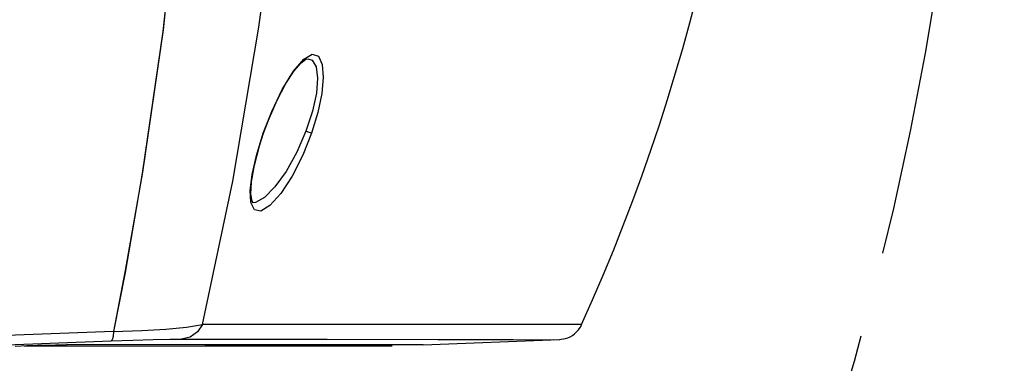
# Model space of a CAD drawing. Header units: inches. Extents: x 0 to 420, y 0 to 297.
# Tile 16 of 90: x 124.49 to 137.76, y 64.59 to 69.22. Entities that reach past the tile are written whole.
import ezdxf

# ---------------------------------------------------------------- set-up
doc = ezdxf.new("R2010")
doc.units = ezdxf.units.IN
doc.header["$LTSCALE"] = 23.1
doc.header["$MEASUREMENT"] = 0
doc.linetypes.add('PHANTOM', pattern=[0.8, 0.45, -0.05, 0.1, -0.05, 0.1, -0.05])
doc.layers.get('0').update_dxf_attribs({"linetype": 'CONTINUOUS'})
for name, color, linetype in [('AXES', 7, 'CONTINUOUS'), ('DEFAULT_3', 7, 'PHANTOM'), ('DIM_PILOTEES', 7, 'CONTINUOUS')]:
    doc.layers.add(name, color=color, linetype=linetype)
doc.styles.get("Standard").update_dxf_attribs({"font": 'txt', "width": 0.7})
doc.styles.add('TEXTSTYLE_2', font='txt', dxfattribs={"width": 0.7})
doc.dimstyles.new('DIMSTYLE_1', dxfattribs={"dimtxt": 0.18, "dimasz": 3.5, "dimexe": 2, "dimexo": 0, "dimgap": 0.045, "dimtad": 1, "dimzin": 4, "dimdsep": 46, "dimtxsty": 'TEXTSTYLE_2', "dimblk": '_FILLED', "dimblk1": '_FILLED', "dimblk2": '_FILLED', "dimcen": 0.09, "dimazin": 1, "dimtp": 0.003937, "dimtm": 0.003937, "dimtfac": 1, "dimtdec": 0, "dimtofl": 0, "dimtmove": 0, "dimatfit": 3, "dimldrblk": '_FILLED', "dimfxl": 1, "dimtolj": 1, "dimtzin": 4, "dimarcsym": 0})
doc.dimstyles.new('DIMSTYLE_4', dxfattribs={"dimtxt": 2.5, "dimasz": 3.5, "dimexe": 2, "dimexo": 0, "dimgap": 0.09, "dimtad": 1, "dimdec": 0, "dimzin": 4, "dimdsep": 46, "dimtxsty": 'STANDARD', "dimblk": '_FILLED', "dimblk1": '_FILLED', "dimblk2": '_FILLED', "dimcen": 0.09, "dimazin": 1, "dimtp": 0.07874, "dimtm": 0.07874, "dimtfac": 1, "dimtdec": 0, "dimtofl": 0, "dimtmove": 0, "dimatfit": 1, "dimldrblk": '_FILLED', "dimfxl": 1, "dimtolj": 1, "dimtzin": 4, "dimarcsym": 0})

# ---------------------------------------------------------------- blocks, each defined once
blk = doc.blocks.new('_FILLED')
at = {"color": 0, "linetype": 'ByBlock'}
blk.add_solid([(0, 0), (-1, 0.142857), (-1, -0.142857)], dxfattribs=at)
blk = doc.blocks.new('*D7')
at = {"layer": 'DIM_PILOTEES', "color": 2, "linetype": 'Continuous'}
for p, q in [((120.363, 76.135904), (155.164035, 76.135904)), ((155.164035, 76.135904), (157.209035, 76.135904)), ((155.209035, 76.135904), (155.209035, 56.305404)), ((155.209035, 36.474904), (155.209035, 56.305404)), ((110.21963, 36.474904), (155.164035, 36.474904)), ((155.164035, 36.474904), (157.209035, 36.474904))]:
    blk.add_line(p, q, dxfattribs=at)
at = {"layer": 'DIM_PILOTEES', "color": 2, "linetype": 'Continuous', "xscale": 3.5, "yscale": 3.5, "zscale": 3.5}
for p, rotation in [((155.209035, 76.135904), 90), ((155.209035, 36.474904), 270)]:
    blk.add_blockref('_FILLED', p, dxfattribs=dict(at, rotation=rotation))
blk = doc.blocks.new('*D14')
at = {"layer": 'DIM_PILOTEES', "color": 2, "linetype": 'Continuous'}
blk.add_line((130.459481, 99.719242), (144.563257, 108.862085), dxfattribs=at)
at = {"layer": 'DIM_PILOTEES', "color": 2, "linetype": 'Continuous', "xscale": 3.5, "yscale": 3.5, "zscale": 3.5, "rotation": 212.953525}
blk.add_blockref('_FILLED', (130.459481, 99.719242), dxfattribs=at)

msp = doc.modelspace()

# ---------------------------------------------------------------- linework, layer by layer
at = {"color": 7, "linetype": 'Continuous'}
for p, q in [((127.714483, 69.124384), (127.987384, 71.303871)), ((126.636549, 71.049748), (126.418853, 69.067082)), ((126.642167, 71.106307), (126.420803, 69.085932)), ((126.418853, 69.067082), (126.139311, 67.153338)), ((126.420803, 69.085932), (126.142275, 67.167844)), ((127.360556, 67.047794), (127.714483, 69.124384)), ((128.317128, 68.693583), (128.432445, 68.757515)), ((128.432445, 68.757515), (128.514329, 68.730723)), ((128.177698, 68.532454), (128.317128, 68.693583)), ((128.187684, 68.53286), (128.281136, 68.640691)), ((128.281136, 68.640691), (128.347744, 68.690085)), ((128.347744, 68.690085), (128.369966, 68.69731)), ((128.370849, 68.697328), (128.429861, 68.678518)), ((128.429861, 68.678518), (128.483998, 68.590163)), ((128.514329, 68.730723), (128.56611, 68.619899)), ((128.56611, 68.619899), (128.580069, 68.448021)), ((128.027562, 68.285112), (128.177698, 68.532454)), ((128.077951, 68.365018), (128.187684, 68.53286)), ((128.483998, 68.590163), (128.503671, 68.43814)), ((127.959961, 68.141109), (128.077951, 68.365018)), ((128.503671, 68.43814), (128.487394, 68.234225)), ((128.580069, 68.448021), (128.56048, 68.231493)), ((127.886459, 67.988044), (128.027562, 68.285112)), ((128.487394, 68.234225), (128.434892, 67.990901)), ((128.56048, 68.231493), (128.507677, 67.975152)), ((127.842447, 67.870997), (127.959961, 68.141109)), ((127.772864, 67.694005), (127.886459, 67.988044)), ((128.434892, 67.990901), (128.346553, 67.720904)), ((128.507677, 67.975152), (128.42237, 67.694004)), ((127.776301, 67.692958), (127.842447, 67.870997)), ((127.680151, 67.39385), (127.772864, 67.694005)), ((127.721507, 67.524901), (127.77631, 67.692955)), ((127.772859, 67.694007), (127.77631, 67.692955)), ((128.346553, 67.720904), (128.223346, 67.438417)), ((128.42237, 67.694004), (128.305065, 67.399713)), ((128.379481, 67.709336), (128.346553, 67.720904)), ((128.406631, 67.699703), (128.379481, 67.709336)), ((128.42237, 67.694004), (128.406631, 67.699703)), ((127.651951, 67.262076), (127.721507, 67.524901)), ((128.223346, 67.438417), (128.07926, 67.180211)), ((127.622164, 67.136066), (127.680151, 67.39385)), ((128.305065, 67.399713), (128.161926, 67.117197)), ((126.139311, 67.153338), (125.908524, 65.81718)), ((126.142275, 67.167844), (125.912702, 65.844851)), ((127.613296, 67.039392), (127.651951, 67.262076)), ((128.07926, 67.180211), (127.928519, 66.970005)), ((126.952084, 65.116649), (127.360556, 67.047794)), ((127.597068, 66.923739), (127.622164, 67.136066)), ((127.605794, 66.874234), (127.613296, 67.039392)), ((128.161926, 67.117197), (128.008366, 66.881263)), ((127.606506, 66.760575), (127.597068, 66.923739)), ((127.928519, 66.970005), (127.787136, 66.827164)), ((127.621734, 66.779774), (127.605794, 66.874234)), ((127.654671, 66.662697), (127.606506, 66.760575)), ((127.63459, 66.756962), (127.621734, 66.779774)), ((127.6353, 66.756552), (127.63459, 66.756962)), ((127.636338, 66.757313), (127.634672, 66.757329)), ((127.668345, 66.761483), (127.636338, 66.757313)), ((127.787136, 66.827164), (127.668345, 66.761483)), ((128.008366, 66.881263), (127.861514, 66.718376)), ((127.738584, 66.645642), (127.654671, 66.662697)), ((127.861514, 66.718376), (127.738584, 66.645642)), ((125.912702, 65.844851), (125.754486, 65.022282)), ((125.908524, 65.81718), (125.754476, 65.022164)), ((125.754476, 65.022081), (126.137132, 65.03463)), ((126.137132, 65.03463), (126.460781, 65.054359)), ((126.460781, 65.054359), (126.736078, 65.081892)), ((126.736078, 65.081892), (126.952725, 65.119158)), ((126.952725, 65.119158), (126.884472, 65.017213)), ((132.063056, 65.116654), (126.952084, 65.116649)), ((131.994512, 65.016685), (132.019403, 65.044782)), ((132.019403, 65.044782), (132.04139, 65.076003)), ((132.04139, 65.076003), (132.059988, 65.11002)), ((132.059988, 65.11002), (132.062551, 65.115545)), ((123.067162, 64.796976), (125.72312, 64.894969)), ((125.754486, 65.022282), (123.084784, 64.924975)), ((125.754476, 65.022164), (123.084796, 64.92497)), ((125.736179, 64.911338), (125.723114, 64.894929)), ((125.72312, 64.894969), (126.015295, 64.905108)), ((125.746894, 64.955038), (125.736179, 64.911338)), ((125.75449, 65.02226), (125.746894, 64.955038)), ((126.015295, 64.905108), (126.28865, 64.913324)), ((126.28865, 64.913324), (126.513886, 64.918566)), ((126.513886, 64.918566), (126.67053, 64.920282)), ((126.78766, 64.94865), (126.670351, 64.920242)), ((126.67053, 64.920282), (128.633902, 64.917803)), ((126.884472, 65.017213), (126.78766, 64.94865)), ((128.633902, 64.917803), (130.126903, 64.915229)), ((129.925033, 64.842395), (131.765269, 64.91309)), ((130.126903, 64.915229), (131.142901, 64.913366)), ((131.142901, 64.913366), (131.67747, 64.912767)), ((131.67747, 64.912767), (131.765282, 64.91309)), ((131.765282, 64.91309), (131.766025, 64.913159)), ((131.765629, 64.916088), (131.769953, 64.916279)), ((131.769953, 64.916279), (131.788956, 64.917771)), ((131.788956, 64.917771), (131.816978, 64.921951)), ((131.816978, 64.921951), (131.846622, 64.929035)), ((131.846622, 64.929035), (131.877032, 64.939338)), ((131.877032, 64.939338), (131.907725, 64.953171)), ((131.907725, 64.953171), (131.938026, 64.9707)), ((131.938026, 64.9707), (131.967197, 64.991926)), ((131.967197, 64.991926), (131.994512, 65.016685)), ((124.427908, 64.826599), (124.584913, 64.832117)), ((124.550396, 64.830904), (124.639767, 64.830904)), ((124.584913, 64.832117), (124.731387, 64.836893)), ((124.731387, 64.836893), (124.8624, 64.84077)), ((124.8624, 64.84077), (124.973145, 64.843611)), ((124.973145, 64.843611), (125.060666, 64.845348)), ((125.060666, 64.845348), (125.122047, 64.845922)), ((126.982842, 64.844754), (125.122047, 64.845922)), ((128.394548, 64.843274), (126.982842, 64.844754)), ((129.351167, 64.842202), (128.394548, 64.843274)), ((129.848657, 64.842034), (129.351167, 64.842202)), ((129.925117, 64.842398), (129.848657, 64.842034))]:
    msp.add_line(p, q, dxfattribs=at)
msp.add_arc((107.512523, 76.220904), 26.945, 335.662676, 24.337586, dxfattribs=at)
at = {"layer": 'AXES', "color": 7, "linetype": 'Continuous'}
msp.add_line((124.639767, 64.830904), (129.508954, 64.830904), dxfattribs=at)
at = {"layer": 'DEFAULT_3', "color": 7, "linetype": 'PHANTOM'}
msp.add_circle((94.442943, 76.371342), 42.922203, dxfattribs=at)

# ---------------------------------------------------------------- dimensions: what is measured, and where the dimension line sits
at = {"layer": 'DIM_PILOTEES', "color": 2, "linetype": 'Continuous'}
dim = msp.add_diameter_dim_2p(p1=(130.459481, 99.719242), p2=(58.426404, 53.023441), text='{\\fSymbol_ASME;\\W1.0;⌀}<>', dimstyle='DIMSTYLE_4', override={"dimpost": '<>'}, dxfattribs=at)
dim.commit()
dim.dimension.update_dxf_attribs({"geometry": '*D14', "text_midpoint": (137.403577, 104.965621), "dimtype": 163})
dim = msp.add_linear_dim(base=(155.209035, 76.135904), p1=(110.21963, 36.474904), p2=(120.363, 76.135904), angle=90, text=' ', dimstyle='DIMSTYLE_1', dxfattribs=at)
dim.commit()
dim.dimension.update_dxf_attribs({"geometry": '*D7', "text_midpoint": (155.209035, 55.417917), "dimtype": 160})

doc.saveas('drawing.dxf')
